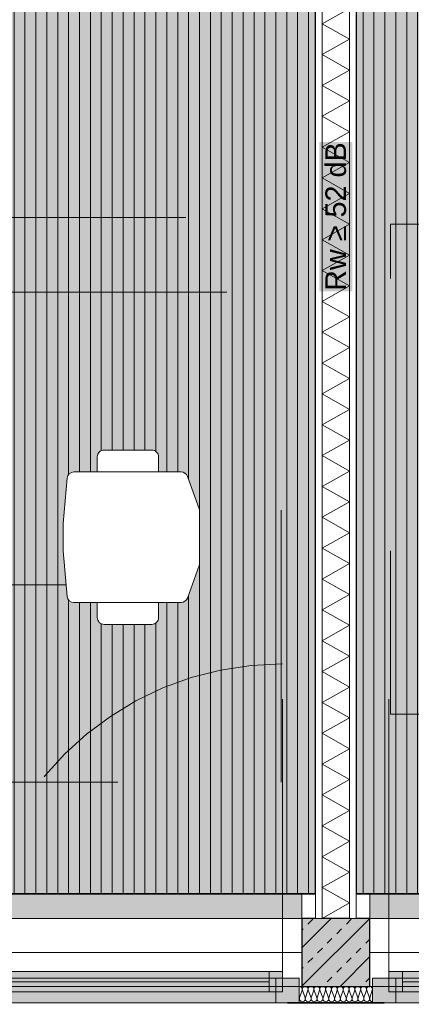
# Model space of a CAD drawing. Header units: metres. Extents: x -167 to 152, y -127 to 99.
# Tile 108 of 225: x -9.26 to -7.82, y -21.79 to -18.17. Entities that reach past the tile are written whole.
import ezdxf

# ---------------------------------------------------------------- set-up
doc = ezdxf.new("R2010")
doc.units = ezdxf.units.M
doc.header["$PDMODE"] = 1
doc.header["$PDSIZE"] = -2
for name, pattern in [('Achsen 01', [5.291531, 3.175, -1.058062, 0.352704, -0.705764]), ('gestrichelt - 01', [2, 1, -1]), ('ISO-07 Punktiert', [0.889, 0.127, -0.762]), ('Raster 01', [2, 1, -1]), ('VW-01 Strichlinie kurz', [2, 1, -1])]:
    doc.linetypes.add(name, pattern=pattern)
doc.layers.get('0').update_dxf_attribs({"lineweight": 25})
for name, color, linetype, lineweight, true_color in [('013_Beton und Stahlbetonarbeiten-000 Brüstung', 7, 'Continuous', 9, 0xa6a6a6), ('013_Beton und Stahlbetonarbeiten-000 Sichtbeton-334 Außenwandöf', 5, 'Continuous', 5, 0x0000ff), ('014_Fassadenarbeiten-330 mineralische Dämmung', 7, 'Continuous', 9, 0x666666), ('031_Metallbauarbeiten-350 Lamellendecke DS', 7, 'Continuous', 35, 0x666666), ('032_Metallarbeiten-Fenster', 7, 'Continuous', 13, 0x444444), ('039_Trockenbauarbeiten-340 Dämmung', 7, 'Continuous', 9, 0xc0c0c0), ('ACTES-Einrichtung Aufsicht.', 7, 'Continuous', 9, 0xa6a6a6), ('AV1-Achsen', 1, 'Achsen 01', 18, 0xff0000), ('AV1-Bewegungsfläche', 7, 'gestrichelt - 01', 9, 0xd9d9d9), ('AV1-Einrichtung', 7, 'Continuous', 9, 0xa6a6a6), ('AV1-Raster', 7, 'Raster 01', 9, 0xa6a6a6)]:
    doc.layers.add(name, color=color, linetype=linetype, lineweight=lineweight, true_color=true_color)
for name, color, linetype, lineweight in [('013_Beton und Stahlbetonarbeiten-000 Unterzüge', 7, 'ISO-07 Punktiert', 13), ('013_Beton und Stahlbetonarbeiten-330 Außenstützen', 7, 'Continuous', 25), ('030_Sonnenschutzarbeiten-BLENDSCHUTZ', 7, 'Continuous', 5), ('039_Trockenbauarbeiten-340 Gipskarton', 7, 'Continuous', 9), ('039_Trockenbauarbeiten-alllg.', 7, 'Continuous', 9), ('_1.35m (3D)', 7, 'Continuous', 9), ('_GRU (2D)', 7, 'Continuous', 9), ('_OG 1 (2D)', 7, 'Continuous', 9), ('_OG 1 - DS (2D)', 7, 'Continuous', 9), ('AV1-Akustikvorgaben-Trennwände', 7, 'Continuous', 5), ('Bemaßung-Bemaßung', 7, 'Continuous', 9)]:
    doc.layers.add(name, color=color, linetype=linetype, lineweight=lineweight)
doc.layers.get('0').freeze()
doc.styles.add('Arial', font='arial.ttf')
doc.dimstyles.new('COE 50', dxfattribs={"dimtxt": 126.090495, "dimasz": 0.001414, "dimexe": 0.001, "dimexo": 0.01, "dimgap": 0.001, "dimtad": 1, "dimdec": 3, "dimtxsty": 'Arial', "dimblk": 'VW_SLASH-4', "dimblk1": 'VW_SLASH-4', "dimblk2": 'VW_SLASH-4', "dimcen": 0, "dimadec": 3, "dimazin": 0, "dimtfac": 0.8, "dimtdec": 3, "dimtix": 1, "dimtmove": 0, "dimatfit": 0, "dimldrblk": 'VW_SLASH-3', "dimfxl": 0.002, "dimfxlon": 1, "dimfrac": 2, "dimtolj": 1, "dimarcsym": 0})
pattern_1 = [(90, (0, 0), (0.04, 0), [])]

# ---------------------------------------------------------------- blocks, each defined once
blk = doc.blocks.new('Group-2')
at = {"layer": 'AV1-Raster'}
for p, q in [((-8.1, -22.95), (-8.1, 1.35)), ((1.35, -18.9), (-40.5, -18.9)), ((1.35, -20.25), (-40.5, -20.25))]:
    blk.add_line(p, q, dxfattribs=at)
blk = doc.blocks.new('1.35m (3D)')
at = {"layer": 'AV1-Raster', "color": 7}
blk.add_blockref('Group-2', (0, 0), dxfattribs=at)
blk = doc.blocks.new('VW_SLASH-4')
at = {"color": 0, "linetype": 'ByBlock', "lineweight": -2, "transparency": 16777216}
blk.add_line((0, 0), (-1, 0), dxfattribs=at)
at = {"color": 0, "linetype": 'Continuous', "lineweight": 15, "transparency": 16777216, "flags": 128}
blk.add_lwpolyline([(0.5, 0.5), (-0.5, -0.5)], dxfattribs=at)
blk = doc.blocks.new('*D29')
at = {"layer": '030_Sonnenschutzarbeiten-BLENDSCHUTZ', "color": 0, "lineweight": -2}
for p, q in [((-10.675, -22.025), (-10.675, -22.175)), ((-8.225, -22.025), (-8.225, -22.175)), ((-8.2957, -22.125), (-10.6043, -22.125))]:
    blk.add_line(p, q, dxfattribs=at)
at = {"layer": 'Defpoints', "color": 0}
for p in [(-10.675, -21.385), (-8.225, -21.385), (-10.675, -22.125)]:
    blk.add_point(p, dxfattribs=at)
at = {"layer": '030_Sonnenschutzarbeiten-BLENDSCHUTZ', "color": 0, "lineweight": -2, "xscale": 0.070693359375, "yscale": 0.070693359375, "zscale": 0.070693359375, "rotation": 180}
blk.add_blockref('VW_SLASH-4', (-10.675, -22.125), dxfattribs=at)
at = {"layer": '030_Sonnenschutzarbeiten-BLENDSCHUTZ', "color": 0, "lineweight": -2, "xscale": 0.070693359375, "yscale": 0.070693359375, "zscale": 0.070693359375}
blk.add_blockref('VW_SLASH-4', (-8.225, -22.125), dxfattribs=at)
at = {"layer": '030_Sonnenschutzarbeiten-BLENDSCHUTZ', "color": 0, "lineweight": 13, "insert": (-9.45, -21.9992), "char_height": 0.12609, "attachment_point": 5, "style": 'Arial'}
blk.add_mtext('\\A1;2,45', dxfattribs=at)
blk = doc.blocks.new('VW_SLASH-3')
at = {"color": 0, "linetype": 'ByBlock', "lineweight": -2, "transparency": 16777216}
blk.add_line((0, 0), (-1, 0), dxfattribs=at)
at = {"color": 0, "linetype": 'Continuous', "lineweight": 15, "transparency": 16777216, "flags": 128}
blk.add_lwpolyline([(0.5, 0.5), (-0.5, -0.5)], dxfattribs=at)
blk = doc.blocks.new('*D30')
at = {"layer": '030_Sonnenschutzarbeiten-BLENDSCHUTZ', "color": 0, "lineweight": -2}
for p, q in [((-7.975, -22.025), (-7.975, -22.175)), ((-5.525, -22.025), (-5.525, -22.175)), ((-5.5957, -22.125), (-7.9043, -22.125))]:
    blk.add_line(p, q, dxfattribs=at)
at = {"layer": 'Defpoints', "color": 0}
for p in [(-7.975, -21.385), (-5.525, -21.385), (-7.975, -22.125)]:
    blk.add_point(p, dxfattribs=at)
at = {"layer": '030_Sonnenschutzarbeiten-BLENDSCHUTZ', "color": 0, "lineweight": -2, "xscale": 0.070693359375, "yscale": 0.070693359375, "zscale": 0.070693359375, "rotation": 180}
blk.add_blockref('VW_SLASH-4', (-7.975, -22.125), dxfattribs=at)
at = {"layer": '030_Sonnenschutzarbeiten-BLENDSCHUTZ', "color": 0, "lineweight": -2, "xscale": 0.070693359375, "yscale": 0.070693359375, "zscale": 0.070693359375}
blk.add_blockref('VW_SLASH-4', (-5.525, -22.125), dxfattribs=at)
at = {"layer": '030_Sonnenschutzarbeiten-BLENDSCHUTZ', "color": 0, "lineweight": 13, "insert": (-6.75, -21.9992), "char_height": 0.12609, "attachment_point": 5, "style": 'Arial'}
blk.add_mtext('\\A1;2,45', dxfattribs=at)
blk = doc.blocks.new('Group-80')
at = {"color": 255, "linetype": 'Continuous', "lineweight": 5}
blk.add_wipeout([(-8.05, -21.475), (-8.05, -16.225), (-8.15, -16.225), (-8.15, -21.475)], dxfattribs=at).dxf.layer = '039_Trockenbauarbeiten-340 Dämmung'
blk = doc.blocks.new('Group-81')
at = {"layer": '039_Trockenbauarbeiten-340 Dämmung', "transparency": 33554687, "flags": 128}
blk.add_lwpolyline([(-8.15, -21.475), (-8.05, -21.4183), (-8.15, -21.3617), (-8.05, -21.305), (-8.15, -21.2484), (-8.05, -21.1917), (-8.15, -21.1351), (-8.05, -21.0784), (-8.15, -21.0218), (-8.05, -20.9651), (-8.15, -20.9084), (-8.05, -20.8518), (-8.15, -20.7951), (-8.05, -20.7385), (-8.15, -20.6818), (-8.05, -20.6252), (-8.15, -20.5685), (-8.05, -20.5119), (-8.15, -20.4552), (-8.05, -20.3985), (-8.15, -20.3419), (-8.05, -20.2852), (-8.15, -20.2286), (-8.05, -20.1719), (-8.15, -20.1153), (-8.05, -20.0586), (-8.15, -20.0019), (-8.05, -19.9453), (-8.15, -19.8886), (-8.05, -19.832), (-8.15, -19.7753), (-8.05, -19.7187), (-8.15, -19.662), (-8.05, -19.6054), (-8.15, -19.5487), (-8.05, -19.492), (-8.15, -19.4354), (-8.05, -19.3787), (-8.15, -19.3221), (-8.05, -19.2654), (-8.15, -19.2088), (-8.05, -19.1521), (-8.15, -19.0955), (-8.05, -19.0388), (-8.15, -18.9821), (-8.05, -18.9255), (-8.15, -18.8688), (-8.05, -18.8122), (-8.15, -18.7555), (-8.05, -18.6989), (-8.15, -18.6422), (-8.05, -18.5856), (-8.15, -18.5289), (-8.05, -18.4722), (-8.15, -18.4156), (-8.05, -18.3589), (-8.15, -18.3023), (-8.05, -18.2456), (-8.15, -18.189), (-8.05, -18.1323)], dxfattribs=at)
blk = doc.blocks.new('Group-82')
at = {"layer": '039_Trockenbauarbeiten-340 Dämmung'}
blk.add_blockref('Group-80', (0, 0), dxfattribs=at)
at = {"layer": '039_Trockenbauarbeiten-340 Dämmung', "transparency": 33554687}
blk.add_blockref('Group-81', (0, 0), dxfattribs=at)
blk = doc.blocks.new('Group-93')
at = {"color": 255, "transparency": 33554559}
blk.add_wipeout([(-8.6646, -20.075), (-8.6652, -20.0464), (-8.6669, -20.0188), (-8.6696, -19.9923), (-8.6735, -19.9667), (-8.6785, -19.9423), (-8.6845, -19.9188), (-8.6917, -19.8964), (-8.7, -19.875)], dxfattribs=at).dxf.layer = 'ACTES-Einrichtung Aufsicht.'
at = {"layer": 'ACTES-Einrichtung Aufsicht.'}
blk.add_open_spline([(-8.6646, -20.075), (-8.6646, -19.9585), (-8.7, -19.875)], degree=2, dxfattribs=at)
at = {"color": 255, "transparency": 33554559}
blk.add_wipeout([(-8.6646, -20.075), (-8.6652, -20.1036), (-8.6669, -20.1312), (-8.6696, -20.1577), (-8.6735, -20.1833), (-8.6785, -20.2077), (-8.6845, -20.2312), (-8.6917, -20.2536), (-8.7, -20.275)], dxfattribs=at).dxf.layer = 'ACTES-Einrichtung Aufsicht.'
at = {"layer": 'ACTES-Einrichtung Aufsicht.'}
blk.add_open_spline([(-8.6646, -20.075), (-8.6646, -20.1915), (-8.7, -20.275)], degree=2, dxfattribs=at)
at = {"color": 255, "transparency": 33554559}
blk.add_wipeout([(-8.6676, -20.315), (-9.0605, -20.315), (-9.0651, -20.3146), (-9.0695, -20.3133), (-9.0737, -20.3112), (-9.0774, -20.3084), (-9.0805, -20.305), (-9.0829, -20.3011), (-9.0845, -20.2967), (-9.0854, -20.2922), (-9.1, -20.125), (-9.1, -20.025), (-9.0854, -19.8578), (-9.0845, -19.8533), (-9.0829, -19.8489), (-9.0805, -19.845), (-9.0774, -19.8416), (-9.0737, -19.8388), (-9.0695, -19.8367), (-9.0651, -19.8354), (-9.0605, -19.835), (-8.6676, -19.835), (-8.6638, -19.8353), (-8.6601, -19.8362), (-8.6565, -19.8376), (-8.6532, -19.8396), (-8.6503, -19.842), (-8.6477, -19.8449), (-8.6456, -19.8481), (-8.6441, -19.8516), (-8.6015, -19.9709), (-8.6011, -19.9719), (-8.6008, -19.973), (-8.6006, -19.974), (-8.6004, -19.9751), (-8.6002, -19.9761), (-8.6001, -19.9772), (-8.6, -19.9783), (-8.6, -19.9793), (-8.6, -20.1707), (-8.6, -20.1717), (-8.6001, -20.1728), (-8.6002, -20.1739), (-8.6004, -20.1749), (-8.6006, -20.176), (-8.6008, -20.177), (-8.6011, -20.1781), (-8.6015, -20.1791), (-8.6441, -20.2984), (-8.6456, -20.3019), (-8.6477, -20.3051), (-8.6503, -20.308), (-8.6532, -20.3104), (-8.6565, -20.3124), (-8.6601, -20.3138), (-8.6638, -20.3147)], dxfattribs=at).dxf.layer = 'ACTES-Einrichtung Aufsicht.'
at = {"layer": 'ACTES-Einrichtung Aufsicht.', "flags": 128}
blk.add_lwpolyline([(-8.6676, -20.315), (-9.0605, -20.315, -0.388879), (-9.0854, -20.2922), (-9.1, -20.125), (-9.1, -20.025), (-9.0854, -19.8578, -0.388879), (-9.0605, -19.835), (-8.6676, -19.835, -0.31696), (-8.6441, -19.8516), (-8.6015, -19.9709, -0.085967), (-8.6, -19.9793), (-8.6, -20.1707, -0.085967), (-8.6015, -20.1791), (-8.6441, -20.2984, -0.31696), (-8.6676, -20.315)], format="xyb", close=True, dxfattribs=at)
at = {"color": 255, "transparency": 33554559}
for points in [[(-8.75, -19.835), (-8.975, -19.835), (-8.975, -19.78), (-8.9745, -19.7751), (-8.9731, -19.7704), (-8.9708, -19.7661), (-8.9677, -19.7623), (-8.9639, -19.7592), (-8.9596, -19.7569), (-8.9549, -19.7555), (-8.95, -19.755), (-8.775, -19.755), (-8.7701, -19.7555), (-8.7654, -19.7569), (-8.7611, -19.7592), (-8.7573, -19.7623), (-8.7542, -19.7661), (-8.7519, -19.7704), (-8.7505, -19.7751), (-8.75, -19.78)], [(-8.975, -20.315), (-8.75, -20.315), (-8.75, -20.37), (-8.7501, -20.3725), (-8.7505, -20.3749), (-8.7511, -20.3773), (-8.7519, -20.3796), (-8.753, -20.3818), (-8.7542, -20.3839), (-8.7557, -20.3859), (-8.7591, -20.3893), (-8.7611, -20.3908), (-8.7632, -20.392), (-8.7654, -20.3931), (-8.7677, -20.3939), (-8.7701, -20.3945), (-8.7725, -20.3949), (-8.775, -20.395), (-8.95, -20.395), (-8.9549, -20.3945), (-8.9596, -20.3931), (-8.9639, -20.3908), (-8.9677, -20.3877), (-8.9708, -20.3839), (-8.9731, -20.3796), (-8.9745, -20.3749), (-8.975, -20.37)]]:
    blk.add_wipeout(points, dxfattribs=at).dxf.layer = 'ACTES-Einrichtung Aufsicht.'
at = {"layer": 'ACTES-Einrichtung Aufsicht.', "flags": 128}
for points in [[(-8.75, -19.835), (-8.975, -19.835), (-8.975, -19.78, -0.414214), (-8.95, -19.755), (-8.775, -19.755, -0.414214), (-8.75, -19.78)], [(-8.975, -20.315), (-8.75, -20.315), (-8.75, -20.37, -0.414214), (-8.775, -20.395), (-8.95, -20.395, -0.414214), (-8.975, -20.37)]]:
    blk.add_lwpolyline(points, format="xyb", close=True, dxfattribs=at)
blk = doc.blocks.new('Group-95')
at = {"layer": 'AV1-Bewegungsfläche', "flags": 128}
blk.add_lwpolyline([(-8.3, -20.975), (-8.3, -19.175), (-9.3, -19.175), (-9.3, -20.975)], close=True, dxfattribs=at)
at = {"layer": 'ACTES-Einrichtung Aufsicht.'}
blk.add_blockref('Group-93', (0, 0), dxfattribs=at)
blk = doc.blocks.new('Group-150')
at = {"layer": 'AV1-Bewegungsfläche', "flags": 128}
blk.add_lwpolyline([(-6.9, -20.725), (-6.9, -18.925), (-7.9, -18.925), (-7.9, -20.725)], close=True, dxfattribs=at)
blk = doc.blocks.new('*D586')
at = {"layer": 'Bemaßung-Bemaßung', "color": 0, "linetype": 'Continuous', "lineweight": -2}
for p, q in [((-12.075, -23.175), (-12.075, -23.325)), ((-8.175, -23.175), (-8.175, -23.325)), ((-8.2457, -23.275), (-12.0043, -23.275))]:
    blk.add_line(p, q, dxfattribs=at)
at = {"layer": 'Defpoints', "color": 0}
for p in [(-12.075, -21.475), (-8.175, -21.475), (-12.075, -23.275)]:
    blk.add_point(p, dxfattribs=at)
at = {"layer": 'Bemaßung-Bemaßung', "color": 0, "lineweight": -2, "xscale": 0.070693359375, "yscale": 0.070693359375, "zscale": 0.070693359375, "rotation": 180}
blk.add_blockref('VW_SLASH-4', (-12.075, -23.275), dxfattribs=at)
at = {"layer": 'Bemaßung-Bemaßung', "color": 0, "lineweight": -2, "xscale": 0.070693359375, "yscale": 0.070693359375, "zscale": 0.070693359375}
blk.add_blockref('VW_SLASH-4', (-8.175, -23.275), dxfattribs=at)
at = {"layer": 'Bemaßung-Bemaßung', "color": 0, "insert": (-10.125, -23.1492), "char_height": 0.12609, "attachment_point": 5, "style": 'Arial'}
blk.add_mtext('\\A1;3,90', dxfattribs=at)
blk = doc.blocks.new('*D587')
at = {"layer": 'Bemaßung-Bemaßung', "color": 0, "linetype": 'Continuous', "lineweight": -2}
for p, q in [((-8.175, -23.175), (-8.175, -23.325)), ((-8.025, -23.175), (-8.025, -23.325)), ((-8.2457, -23.275), (-8.3164, -23.275)), ((-8.025, -23.275), (-8.175, -23.275)), ((-7.9543, -23.275), (-7.8836, -23.275))]:
    blk.add_line(p, q, dxfattribs=at)
at = {"layer": 'Defpoints', "color": 0}
for p in [(-8.175, -21.475), (-8.025, -21.475), (-8.175, -23.275)]:
    blk.add_point(p, dxfattribs=at)
at = {"layer": 'Bemaßung-Bemaßung', "color": 0, "lineweight": -2, "xscale": 0.070693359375, "yscale": 0.070693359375, "zscale": 0.070693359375}
blk.add_blockref('VW_SLASH-4', (-8.175, -23.275), dxfattribs=at)
at = {"layer": 'Bemaßung-Bemaßung', "color": 0, "lineweight": -2, "xscale": 0.070693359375, "yscale": 0.070693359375, "zscale": 0.070693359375, "rotation": 180}
blk.add_blockref('VW_SLASH-4', (-8.025, -23.275), dxfattribs=at)
at = {"layer": 'Bemaßung-Bemaßung', "color": 0, "insert": (-8.1, -23.5931), "char_height": 0.12609, "attachment_point": 5, "style": 'Arial'}
blk.add_mtext('\\A1;15', dxfattribs=at)
blk = doc.blocks.new('*D588')
at = {"layer": 'Bemaßung-Bemaßung', "color": 0, "linetype": 'Continuous', "lineweight": -2}
for p, q in [((-8.025, -23.175), (-8.025, -23.325)), ((-4.125, -23.175), (-4.125, -23.325)), ((-4.1957, -23.275), (-7.9543, -23.275))]:
    blk.add_line(p, q, dxfattribs=at)
at = {"layer": 'Defpoints', "color": 0}
for p in [(-8.025, -21.475), (-4.125, -21.475), (-8.025, -23.275)]:
    blk.add_point(p, dxfattribs=at)
at = {"layer": 'Bemaßung-Bemaßung', "color": 0, "lineweight": -2, "xscale": 0.070693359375, "yscale": 0.070693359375, "zscale": 0.070693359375, "rotation": 180}
blk.add_blockref('VW_SLASH-4', (-8.025, -23.275), dxfattribs=at)
at = {"layer": 'Bemaßung-Bemaßung', "color": 0, "lineweight": -2, "xscale": 0.070693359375, "yscale": 0.070693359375, "zscale": 0.070693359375}
blk.add_blockref('VW_SLASH-4', (-4.125, -23.275), dxfattribs=at)
at = {"layer": 'Bemaßung-Bemaßung', "color": 0, "insert": (-6.075, -23.1492), "char_height": 0.12609, "attachment_point": 5, "style": 'Arial'}
blk.add_mtext('\\A1;3,90', dxfattribs=at)
blk = doc.blocks.new('*D635')
at = {"layer": 'Bemaßung-Bemaßung', "color": 0, "lineweight": -2}
for p, q in [((-10.675, -23.675), (-10.675, -23.825)), ((-8.225, -23.675), (-8.225, -23.825)), ((-8.2957, -23.775), (-10.6043, -23.775))]:
    blk.add_line(p, q, dxfattribs=at)
at = {"layer": 'Defpoints', "color": 0}
for p in [(-10.675, -21.475), (-8.225, -21.475), (-10.675, -23.775)]:
    blk.add_point(p, dxfattribs=at)
at = {"layer": 'Bemaßung-Bemaßung', "color": 0, "lineweight": -2, "xscale": 0.070693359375, "yscale": 0.070693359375, "zscale": 0.070693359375, "rotation": 180}
blk.add_blockref('VW_SLASH-4', (-10.675, -23.775), dxfattribs=at)
at = {"layer": 'Bemaßung-Bemaßung', "color": 0, "lineweight": -2, "xscale": 0.070693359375, "yscale": 0.070693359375, "zscale": 0.070693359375}
blk.add_blockref('VW_SLASH-4', (-8.225, -23.775), dxfattribs=at)
at = {"layer": 'Bemaßung-Bemaßung', "color": 0, "insert": (-9.45, -23.6492), "char_height": 0.12609, "attachment_point": 5, "style": 'Arial'}
blk.add_mtext('\\A1;2,45', dxfattribs=at)
blk = doc.blocks.new('*D636')
at = {"layer": 'Bemaßung-Bemaßung', "color": 0, "lineweight": -2}
for p, q in [((-8.225, -23.675), (-8.225, -23.825)), ((-7.975, -23.675), (-7.975, -23.825)), ((-8.2957, -23.775), (-8.3664, -23.775)), ((-7.975, -23.775), (-8.225, -23.775)), ((-7.9043, -23.775), (-7.8336, -23.775))]:
    blk.add_line(p, q, dxfattribs=at)
at = {"layer": 'Defpoints', "color": 0}
for p in [(-8.225, -21.475), (-7.975, -21.475), (-8.225, -23.775)]:
    blk.add_point(p, dxfattribs=at)
at = {"layer": 'Bemaßung-Bemaßung', "color": 0, "lineweight": -2, "xscale": 0.070693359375, "yscale": 0.070693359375, "zscale": 0.070693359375}
blk.add_blockref('VW_SLASH-4', (-8.225, -23.775), dxfattribs=at)
at = {"layer": 'Bemaßung-Bemaßung', "color": 0, "lineweight": -2, "xscale": 0.070693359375, "yscale": 0.070693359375, "zscale": 0.070693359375, "rotation": 180}
blk.add_blockref('VW_SLASH-4', (-7.975, -23.775), dxfattribs=at)
at = {"layer": 'Bemaßung-Bemaßung', "color": 0, "insert": (-8.1, -23.6606), "char_height": 0.12609, "attachment_point": 5, "style": 'Arial'}
blk.add_mtext('\\A1;25', dxfattribs=at)
blk = doc.blocks.new('*D637')
at = {"layer": 'Bemaßung-Bemaßung', "color": 0, "lineweight": -2}
for p, q in [((-7.975, -23.675), (-7.975, -23.825)), ((-5.525, -23.675), (-5.525, -23.825)), ((-5.5957, -23.775), (-7.9043, -23.775))]:
    blk.add_line(p, q, dxfattribs=at)
at = {"layer": 'Defpoints', "color": 0}
for p in [(-7.975, -21.475), (-5.525, -21.475), (-7.975, -23.775)]:
    blk.add_point(p, dxfattribs=at)
at = {"layer": 'Bemaßung-Bemaßung', "color": 0, "lineweight": -2, "xscale": 0.070693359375, "yscale": 0.070693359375, "zscale": 0.070693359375, "rotation": 180}
blk.add_blockref('VW_SLASH-4', (-7.975, -23.775), dxfattribs=at)
at = {"layer": 'Bemaßung-Bemaßung', "color": 0, "lineweight": -2, "xscale": 0.070693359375, "yscale": 0.070693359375, "zscale": 0.070693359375}
blk.add_blockref('VW_SLASH-4', (-5.525, -23.775), dxfattribs=at)
at = {"layer": 'Bemaßung-Bemaßung', "color": 0, "insert": (-6.75, -23.6492), "char_height": 0.12609, "attachment_point": 5, "style": 'Arial'}
blk.add_mtext('\\A1;2,45', dxfattribs=at)
blk = doc.blocks.new('COE - Fenster 01')
at = {"layer": '032_Metallarbeiten-Fenster', "linetype": 'Continuous', "lineweight": 0}
for points in [[(-0.03, 2.515), (-0.03, 2.43), (0.06, 2.43), (0.06, 2.515)], [(0.02, 2.455), (0.02, 2.405), (-0.055, 2.405), (-0.055, 2.455)], [(-0.03, 2.43), (0.06, 2.43), (0.06, 0.17), (-0.03, 0.17)], [(0.02, 2.405), (0.02, 1.375), (-0.055, 1.375), (-0.055, 2.405)], [(0.02, 0.195), (0.02, 1.225), (-0.055, 1.225), (-0.055, 0.195)], [(0.02, 0.145), (0.02, 0.195), (-0.055, 0.195), (-0.055, 0.145)], [(0.06, 0.17), (-0.03, 0.17), (-0.03, 0.085), (0.06, 0.085)]]:
    blk.add_hatch(color=7, dxfattribs=at).paths.add_polyline_path(points)
at = {"layer": '032_Metallarbeiten-Fenster', "color": 7, "linetype": 'gestrichelt - 01', "lineweight": 18, "transparency": 33554687}
for p, q in [((-0.055, 2.455), (-1.185, 2.455)), ((-0.055, 0.145), (-1.185, 0.145))]:
    blk.add_line(p, q, dxfattribs=at)
at = {"layer": '032_Metallarbeiten-Fenster', "color": 7, "lineweight": 18}
for p, q in [((-0.0175, 2.405), (-0.0175, 1.375)), ((-0.0175, 0.195), (-0.0175, 1.225))]:
    blk.add_line(p, q, dxfattribs=at)
at = {"layer": '032_Metallarbeiten-Fenster', "color": 7, "lineweight": 18, "flags": 128}
for points in [[(-0.03, 2.515), (-0.03, 2.43), (0.06, 2.43), (0.06, 2.515)], [(0.02, 2.455), (0.02, 2.405), (-0.055, 2.405), (-0.055, 2.455)], [(-0.03, 2.43), (0.06, 2.43), (0.06, 0.17), (-0.03, 0.17)], [(0.02, 2.405), (0.02, 1.375), (-0.055, 1.375), (-0.055, 2.405)], [(0.02, 0.195), (0.02, 1.225), (-0.055, 1.225), (-0.055, 0.195)], [(0.02, 0.145), (0.02, 0.195), (-0.055, 0.195), (-0.055, 0.145)], [(0.06, 0.17), (-0.03, 0.17), (-0.03, 0.085), (0.06, 0.085)]]:
    blk.add_lwpolyline(points, close=True, dxfattribs=at)
at = {"layer": '032_Metallarbeiten-Fenster', "color": 7, "linetype": 'gestrichelt - 01', "lineweight": 18, "transparency": 33554687}
for centre, start, end in [((-0.055, 2.455), 180.0004, 270), ((-0.055, 0.145), 90, 179.9996)]:
    blk.add_arc(centre, 1.13, start, end, dxfattribs=at)
blk = doc.blocks.new('Group-454')
at = {"layer": '014_Fassadenarbeiten-330 mineralische Dämmung', "transparency": 33554687, "flags": 128}
for points in [[(15.3239, -23.284, 0.513088), (15.3342, -23.27), (15.3252, -23.242, -1.372995), (15.3456, -23.242), (15.3353, -23.27, 1.372583), (15.3557, -23.27), (15.3467, -23.242, -1.372995), (15.3671, -23.242), (15.3567, -23.27, 1.372583), (15.3771, -23.27)], [(15.3353, -23.27, 1.372583), (15.3557, -23.27), (15.3467, -23.242, -1.372995), (15.3671, -23.242), (15.3567, -23.27, 1.372583), (15.3771, -23.27), (15.3681, -23.242, -1.372995), (15.3885, -23.242), (15.3782, -23.27, 1.372583), (15.3986, -23.27), (15.3896, -23.242, -1.372995), (15.41, -23.242), (15.3996, -23.27, 1.372583), (15.42, -23.27), (15.411, -23.242, -1.372995), (15.4314, -23.242), (15.4211, -23.27, 1.372583), (15.4415, -23.27), (15.4325, -23.242, -1.372995), (15.4529, -23.242), (15.4425, -23.27, 1.372583), (15.4629, -23.27), (15.4539, -23.242, -1.372995), (15.4743, -23.242), (15.464, -23.27, 1.372583), (15.4844, -23.27), (15.4754, -23.242, -1.372995), (15.4958, -23.242), (15.4854, -23.27, 1.372583), (15.5058, -23.27), (15.4968, -23.242, -1.372995), (15.5172, -23.242), (15.5069, -23.27, 1.372583), (15.5273, -23.27), (15.5183, -23.242, -1.372995), (15.5387, -23.242), (15.5283, -23.27, 1.372583), (15.5487, -23.27), (15.5397, -23.242, -1.372995), (15.5601, -23.242), (15.5498, -23.27, 1.372583), (15.5702, -23.27), (15.5612, -23.242, -1.372995), (15.5816, -23.242)], [(15.5283, -23.27, 0.324435), (15.5322, -23.282, 0.324435), (15.5448, -23.282, 0.324435), (15.5487, -23.27), (15.5397, -23.242, -0.324488), (15.5436, -23.23, -0.324488), (15.5562, -23.23, -0.324488), (15.5601, -23.242), (15.5498, -23.27, 0.324435), (15.5537, -23.282, 0.324435), (15.5663, -23.282, 0.324435), (15.5702, -23.27), (15.5612, -23.242, -0.324488), (15.5651, -23.23, -0.324488), (15.5777, -23.23, -0.324488), (15.5816, -23.242), (15.5712, -23.27, 0.324435), (15.5751, -23.282, 0.324435), (15.5877, -23.282, 0.324435), (15.5916, -23.27), (15.5826, -23.242, -0.540253), (15.5939, -23.228)], [(15.5939, -23.2791, -0.225321), (15.5927, -23.27), (15.5939, -23.2667)]]:
    blk.add_lwpolyline(points, format="xyb", dxfattribs=at)
blk = doc.blocks.new('Group-458')
at = {"layer": '014_Fassadenarbeiten-330 mineralische Dämmung', "transparency": 33554687}
blk.add_blockref('Group-454', (0, 0), dxfattribs=at)
blk = doc.blocks.new('Parametric Object-62')
at = {"layer": '014_Fassadenarbeiten-330 mineralische Dämmung', "color": 7, "transparency": 33554687}
blk.add_blockref('Group-458', (0, 0), dxfattribs=at)
at = {"layer": '014_Fassadenarbeiten-330 mineralische Dämmung', "color": 0, "flags": 1}
for tag in ['IFC_UUID', 'instanceID', 'prm0_name', 'prm0_type', 'prm0_value', 'prm1_name', 'prm1_type', 'prm1_value', 'prm2_name', 'prm2_type', 'prm2_value', 'prm3_name', 'prm3_type', 'prm3_value', 'prm4_name', 'prm4_type', 'prm4_value', 'prm5_name', 'prm5_type', 'prm5_value', 'prm6_name', 'prm6_type', 'prm6_value']:
    blk.add_attdef(tag, (-8.2351, -21.7835), '', height=0.00018, dxfattribs=at)
blk = doc.blocks.new('Group-754')
at = {"layer": 'AV1-Achsen'}
blk.add_line((-43.35, -21.6), (4.2, -21.6), dxfattribs=at)
blk = doc.blocks.new('GRU (2D)')
at = {"layer": 'AV1-Achsen', "color": 7}
blk.add_blockref('Group-754', (0, 0), dxfattribs=at)
blk = doc.blocks.new('OG 1 - DS (2D)')
at = {"layer": '030_Sonnenschutzarbeiten-BLENDSCHUTZ', "linetype": 'Continuous', "lineweight": 0, "transparency": 33554610}
for points in [[(-8.225, -21.385), (-10.675, -21.385), (-10.675, -21.475), (-8.225, -21.475)], [(-7.975, -21.475), (-5.525, -21.475), (-5.525, -21.385), (-7.975, -21.385)]]:
    blk.add_hatch(color=161, dxfattribs=at).paths.add_polyline_path(points)
at = {"layer": '031_Metallbauarbeiten-350 Lamellendecke DS', "linetype": 'Continuous', "lineweight": 0, "transparency": 33554508}
for points in [[(-8.175, -21.385), (-8.175, -16.225), (-10.65, -16.225), (-10.65, -16.35), (-10.95, -16.35), (-10.95, -16.225), (-12.075, -16.225), (-12.075, -21.385)], [(-4.125, -16.225), (-5.25, -16.225), (-5.25, -16.35), (-5.55, -16.35), (-5.55, -16.225), (-8.025, -16.225), (-8.025, -21.385), (-4.125, -21.385)]]:
    blk.add_hatch(color=254, dxfattribs=at).paths.add_polyline_path(points)
at = {"layer": '031_Metallbauarbeiten-350 Lamellendecke DS', "linetype": 'Continuous', "lineweight": 9, "transparency": 33554508}
h = blk.add_hatch(dxfattribs=at)
h.set_pattern_fill('Lamellendecke', color=252, style=0, pattern_type=2)
h.set_pattern_definition(pattern_1)
h.paths.add_polyline_path([(-8.175, -21.385), (-8.175, -16.225), (-10.65, -16.225), (-10.65, -16.35), (-10.95, -16.35), (-10.95, -16.225), (-12.075, -16.225), (-12.075, -21.385)])
h = blk.add_hatch(dxfattribs=at)
h.set_pattern_fill('Lamellendecke', color=252, style=0, pattern_type=2)
h.set_pattern_definition(pattern_1)
h.paths.add_polyline_path([(-4.125, -16.225), (-5.25, -16.225), (-5.25, -16.35), (-5.55, -16.35), (-5.55, -16.225), (-8.025, -16.225), (-8.025, -21.385), (-4.125, -21.385)])
at = {"layer": '030_Sonnenschutzarbeiten-BLENDSCHUTZ', "color": 251, "lineweight": 13, "flags": 128}
for points in [[(-8.225, -21.385), (-10.675, -21.385), (-10.675, -21.475), (-8.225, -21.475)], [(-7.975, -21.475), (-5.525, -21.475), (-5.525, -21.385), (-7.975, -21.385)]]:
    blk.add_lwpolyline(points, close=True, dxfattribs=at)
at = {"layer": '031_Metallbauarbeiten-350 Lamellendecke DS', "flags": 128}
for points in [[(-8.175, -21.385), (-8.175, -16.225), (-10.65, -16.225), (-10.65, -16.35), (-10.95, -16.35), (-10.95, -16.225), (-12.075, -16.225), (-12.075, -21.385)], [(-4.125, -16.225), (-5.25, -16.225), (-5.25, -16.35), (-5.55, -16.35), (-5.55, -16.225), (-8.025, -16.225), (-8.025, -21.385), (-4.125, -21.385)]]:
    blk.add_lwpolyline(points, close=True, dxfattribs=at)
at = {"layer": '030_Sonnenschutzarbeiten-BLENDSCHUTZ', "color": 7, "lineweight": 13}
for p1, p2, picture, middle in [((-8.225, -21.385), (-10.675, -21.385), '*D29', (-9.45, -21.9992)), ((-5.525, -21.385), (-7.975, -21.385), '*D30', (-6.75, -21.9992))]:
    dim = blk.add_aligned_dim(p1=p1, p2=p2, distance=0.74, text='2,45', dimstyle='COE 50', override={"dimtxt": 0.12609, "dimasz": 0.070693, "dimexe": 0.05, "dimgap": 0.05, "dimpost": '<>', "dimtxsty": 'Arial', "dimtmove": 2, "dimfxl": 0.1}, dxfattribs=at)
    dim.commit()
    dim.dimension.update_dxf_attribs({"geometry": picture, "text_midpoint": middle})
blk = doc.blocks.new('OG 1 (2D)')
at = {"layer": '032_Metallarbeiten-Fenster', "linetype": 'Continuous', "lineweight": 0, "transparency": 33554687}
blk.add_hatch(color=181, dxfattribs=at).paths.add_polyline_path([(-8.2769, -21.7843), (-7.9231, -21.7843), (-7.9231, -21.7863), (-8.2769, -21.7863)])
at = {"layer": '032_Metallarbeiten-Fenster', "color": 7, "linetype": 'Continuous', "lineweight": 9, "transparency": 33554687, "flags": 128}
blk.add_lwpolyline([(-8.2769, -21.7843), (-7.9231, -21.7843), (-7.9231, -21.7863), (-8.2769, -21.7863)], close=True, dxfattribs=at)
at = {"layer": 'AV1-Einrichtung', "color": 7}
for name in ['Group-95', 'Group-150']:
    blk.add_blockref(name, (0, 0), dxfattribs=at)
at = {"color": 255}
for points, layer in [([(-10.675, -21.725), (-10.675, -21.475), (-8.225, -21.475), (-8.225, -21.725)], '013_Beton und Stahlbetonarbeiten-000 Brüstung'), ([(-7.975, -21.725), (-7.975, -21.475), (-5.525, -21.475), (-5.525, -21.725)], '013_Beton und Stahlbetonarbeiten-000 Brüstung'), ([(-8.05, -21.475), (-8.05, -16.125), (-8.15, -16.125), (-8.15, -21.475)], '039_Trockenbauarbeiten-340 Dämmung')]:
    blk.add_wipeout(points, dxfattribs=at).dxf.layer = layer
at = {"layer": '013_Beton und Stahlbetonarbeiten-000 Brüstung', "flags": 128}
for points in [[(-10.675, -21.725), (-10.675, -21.475), (-8.225, -21.475), (-8.225, -21.725)], [(-7.975, -21.725), (-7.975, -21.475), (-5.525, -21.475), (-5.525, -21.725)]]:
    blk.add_lwpolyline(points, close=True, dxfattribs=at)
at = {"layer": '013_Beton und Stahlbetonarbeiten-000 Unterzüge', "linetype": 'VW-01 Strichlinie kurz', "flags": 128}
for points in [[(-10.675, -21.725), (-10.675, -21.475), (-8.225, -21.475), (-8.225, -21.725)], [(-7.975, -21.725), (-7.975, -21.475), (-5.525, -21.475), (-5.525, -21.725)]]:
    blk.add_lwpolyline(points, close=True, dxfattribs=at)
at = {"layer": '039_Trockenbauarbeiten-340 Dämmung', "flags": 128}
blk.add_lwpolyline([(-8.05, -21.475), (-8.05, -16.125), (-8.15, -16.125), (-8.15, -21.475)], close=True, dxfattribs=at)
at = {"layer": '039_Trockenbauarbeiten-alllg.'}
for p, q in [((-10.675, -21.6), (-8.225, -21.6)), ((-7.975, -21.6), (-5.525, -21.6))]:
    blk.add_line(p, q, dxfattribs=at)
at = {"layer": '014_Fassadenarbeiten-330 mineralische Dämmung', "xscale": -1}
blk.add_blockref('Parametric Object-62', (7.3589, 1.503), dxfattribs=at)
at = {"layer": '032_Metallarbeiten-Fenster', "color": 7, "rotation": 270}
for p in [(-10.75, -21.725), (-8.05, -21.725)]:
    blk.add_blockref('COE - Fenster 01', p, dxfattribs=at)
at = {"layer": 'Bemaßung-Bemaßung'}
for base, p1, p2, picture, middle in [((-10.675, -23.775), (-8.225, -21.475), (-10.675, -21.475), '*D635', (-9.45, -23.6492)), ((-7.975, -23.775), (-5.525, -21.475), (-7.975, -21.475), '*D637', (-6.75, -23.6492))]:
    dim = blk.add_linear_dim(base=base, p1=p1, p2=p2, text='2,45', dimstyle='COE 50', override={"dimtxt": 0.12609, "dimasz": 0.070693, "dimexe": 0.05, "dimgap": 0.05, "dimpost": '<>', "dimtxsty": 'Arial', "dimtmove": 2, "dimfxl": 0.1}, dxfattribs=at)
    dim.commit()
    dim.dimension.update_dxf_attribs({"geometry": picture, "text_midpoint": middle})
at = {"layer": '039_Trockenbauarbeiten-340 Dämmung', "color": 7, "transparency": 33554687}
blk.add_blockref('Group-82', (0, 0), dxfattribs=at)
at = {"layer": '013_Beton und Stahlbetonarbeiten-330 Außenstützen', "linetype": 'Continuous', "lineweight": 0, "true_color": 0xc0c0c0}
blk.add_hatch(color=9, dxfattribs=at).paths.add_polyline_path([(-7.975, -21.475), (-8.225, -21.475), (-8.225, -21.725), (-7.975, -21.725)])
at = {"layer": '013_Beton und Stahlbetonarbeiten-330 Außenstützen', "linetype": 'Continuous', "lineweight": 13}
h = blk.add_hatch(dxfattribs=at)
h.set_pattern_fill('Stahlbeton', color=251, style=0, pattern_type=2)
h.set_pattern_definition([(45, (0, 0), (0.07071068, -0.07071068), [0.025, -0.025])])
h.paths.add_polyline_path([(-7.975, -21.475), (-8.225, -21.475), (-8.225, -21.725), (-7.975, -21.725)])
h = blk.add_hatch(dxfattribs=at)
h.set_pattern_fill('Stahlbeton-1', color=251, style=0, pattern_type=2)
h.set_pattern_definition([(-135, (0.03106, -0.03313), (0.07071068, -0.07071068), [])])
h.paths.add_polyline_path([(-7.975, -21.475), (-8.225, -21.475), (-8.225, -21.725), (-7.975, -21.725)])
at = {"layer": '013_Beton und Stahlbetonarbeiten-330 Außenstützen', "flags": 128}
blk.add_lwpolyline([(-7.975, -21.475), (-8.225, -21.475), (-8.225, -21.725), (-7.975, -21.725)], close=True, dxfattribs=at)
at = {"layer": 'Bemaßung-Bemaßung', "linetype": 'Continuous'}
for base, p1, p2, text, override, picture, middle in [((-12.075, -23.275), (-8.175, -21.475), (-12.075, -21.475), '3,90', {"dimtxt": 0.12609, "dimasz": 0.070693, "dimexe": 0.05, "dimgap": 0.05, "dimpost": '<>', "dimtxsty": 'Arial', "dimtmove": 2, "dimfxl": 0.1}, '*D586', (-10.125, -23.1492)), ((-8.175, -23.275), (-8.025, -21.475), (-8.175, -21.475), '15', {"dimtxt": 0.12609, "dimasz": 0.070693, "dimexe": 0.05, "dimgap": 0.05, "dimpost": '<>', "dimtxsty": 'Arial', "dimtix": 0, "dimtmove": 2, "dimfxl": 0.1}, '*D587', (-8.1, -23.5931)), ((-8.025, -23.275), (-4.125, -21.475), (-8.025, -21.475), '3,90', {"dimtxt": 0.12609, "dimasz": 0.070693, "dimexe": 0.05, "dimgap": 0.05, "dimpost": '<>', "dimtxsty": 'Arial', "dimtmove": 2, "dimfxl": 0.1}, '*D588', (-6.075, -23.1492))]:
    dim = blk.add_linear_dim(base=base, p1=p1, p2=p2, text=text, dimstyle='COE 50', override=override, dxfattribs=at)
    dim.commit()
    dim.dimension.update_dxf_attribs({"geometry": picture, "text_midpoint": middle})
at = {"layer": 'Bemaßung-Bemaßung'}
dim = blk.add_linear_dim(base=(-8.225, -23.775), p1=(-7.975, -21.475), p2=(-8.225, -21.475), text='25', dimstyle='COE 50', override={"dimtxt": 0.12609, "dimasz": 0.070693, "dimexe": 0.05, "dimgap": 0.05, "dimpost": '<>', "dimtxsty": 'Arial', "dimtmove": 2, "dimfxl": 0.1}, dxfattribs=at)
dim.commit()
dim.dimension.update_dxf_attribs({"geometry": '*D636', "text_midpoint": (-8.1, -23.6606)})
at = {"color": 255}
for points in [[(-8.15, -16.225), (-8.175, -16.225), (-8.175, -21.475), (-8.15, -21.475)], [(-8.025, -16.225), (-8.05, -16.225), (-8.05, -21.475), (-8.025, -21.475)]]:
    blk.add_wipeout(points, dxfattribs=at).dxf.layer = '039_Trockenbauarbeiten-340 Gipskarton'
at = {"layer": '013_Beton und Stahlbetonarbeiten-000 Sichtbeton-334 Außenwandöf', "color": 30}
for points in [[(-8.225, -21.475), (-8.175, -21.475), (-8.225, -21.725), (-8.175, -21.725)], [(-8.025, -21.475), (-7.975, -21.475), (-8.025, -21.725), (-7.975, -21.725)]]:
    blk.add_solid(points, dxfattribs=at)
at = {"layer": '039_Trockenbauarbeiten-340 Gipskarton', "flags": 128}
for points in [[(-8.15, -16.225), (-8.175, -16.225), (-8.175, -21.475), (-8.15, -21.475)], [(-8.025, -16.225), (-8.05, -16.225), (-8.05, -21.475), (-8.025, -21.475)]]:
    blk.add_lwpolyline(points, close=True, dxfattribs=at)
at = {"layer": 'AV1-Akustikvorgaben-Trennwände', "color": 7}
blk.add_solid([(-8.0391, -19.1714), (-8.0391, -18.6229), (-8.1609, -19.1714), (-8.1609, -18.6229)], dxfattribs=at)
blk.add_solid([(-8.0391, -19.1714), (-8.0391, -18.6229), (-8.1609, -19.1714), (-8.1609, -18.6229)], dxfattribs=at)
at = {"layer": 'AV1-Akustikvorgaben-Trennwände', "insert": (-8.1, -18.8972), "char_height": 0.07565, "attachment_point": 5, "rotation": 90, "line_spacing_factor": 0.971931, "style": 'Arial'}
blk.add_mtext('Rw ≥ 52 dB', dxfattribs=at)

msp = doc.modelspace()

# ---------------------------------------------------------------- block references
at = {"layer": '_1.35m (3D)'}
msp.add_blockref('1.35m (3D)', (0, 0), dxfattribs=at)

# ---------------------------------------------------------------- next in the draw order: block references
at = {"layer": '_OG 1 - DS (2D)'}
msp.add_blockref('OG 1 - DS (2D)', (0, 0), dxfattribs=at)

# ---------------------------------------------------------------- next in the draw order: block references
at = {"layer": '_OG 1 (2D)'}
msp.add_blockref('OG 1 (2D)', (0, 0), dxfattribs=at)

# ---------------------------------------------------------------- next in the draw order: block references
at = {"layer": '_GRU (2D)'}
msp.add_blockref('GRU (2D)', (0, 0), dxfattribs=at)

doc.saveas('drawing.dxf')
